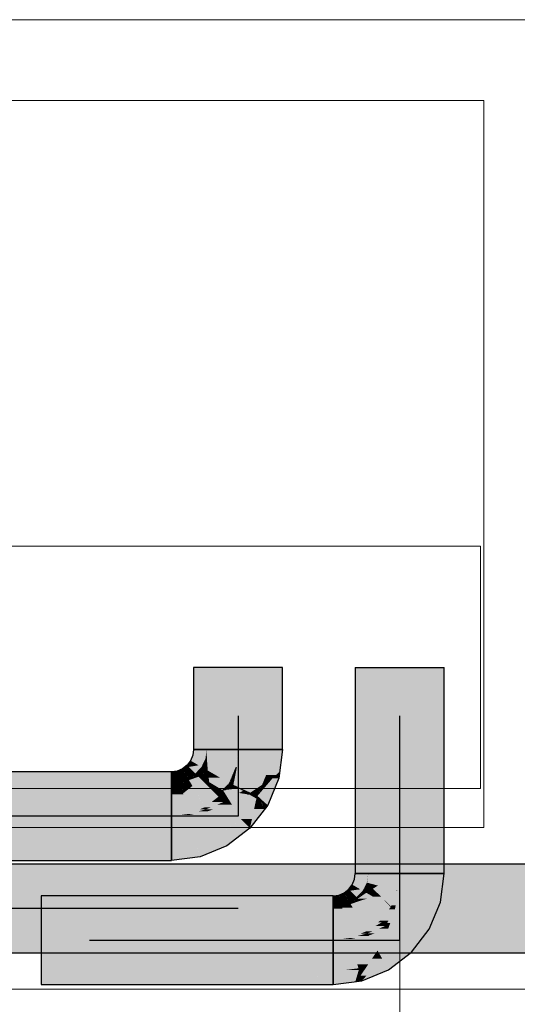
# Model space of a CAD drawing. Extents: x -132 to 668, y -61 to 533.
# Tile 68 of 111: x 332.17 to 338.33, y 180.92 to 193.11. Entities that reach past the tile are written whole.
import ezdxf

# ---------------------------------------------------------------- set-up
doc = ezdxf.new("R2010")
doc.units = 0
doc.layers.get('0').update_dxf_attribs({"lineweight": 5})
for name, color, linetype, lineweight in [('0-Shading', 7, 'Continuous', 5), ('5_EG-AUSBAU', 7, 'Continuous', 25), ('5_EG-HLSE', 7, 'Continuous', 25)]:
    doc.layers.add(name, color=color, linetype=linetype, lineweight=lineweight)
doc.layers.add('411_S_Einrichtung', color=7, linetype='Continuous', lineweight=18, true_color=0x9dff9d, plot=False)
for name, color, linetype, lineweight, true_color in [('S_Kaltwasser-EG', 7, 'Continuous', 25, 0x005e00), ('S_Warmwasser-EG', 1, 'Continuous', 30, 0xff0000), ('S_Warmwasser_Beschriftung-EG', 1, 'Continuous', 18, 0xff0000)]:
    doc.layers.add(name, color=color, linetype=linetype, lineweight=lineweight, true_color=true_color)

# ---------------------------------------------------------------- blocks, each defined once
blk = doc.blocks.new('Shading-A07AMLNO1N', base_point=(373.726, 182.66))
at = {"layer": '0-Shading', "color": 98, "true_color": 0x004000}
for points in [[(334.488, 184.602), (334.327, 184.602), (334.488, 185.094)], [(334.327, 184.602), (334.488, 185.094), (334.327, 185.094)], [(335.427, 184.602), (335.266, 184.602), (335.427, 185.094)], [(335.266, 184.602), (335.427, 185.094), (335.266, 185.094)], [(334.327, 184.441), (334.488, 184.602), (334.327, 184.602)], [(334.327, 184.441), (334.488, 184.441), (334.488, 184.602)], [(335.427, 184.441), (335.427, 184.602), (335.266, 184.602)], [(335.266, 184.441), (335.427, 184.441), (335.266, 184.602)], [(334.327, 184.077), (334.488, 184.077), (334.327, 184.441)], [(334.488, 184.077), (334.327, 184.441), (334.488, 184.441)], [(335.266, 184.077), (335.427, 184.077), (335.266, 184.441)], [(335.427, 184.077), (335.266, 184.441), (335.427, 184.441)], [(334.478, 184.006), (334.317, 184.006), (334.488, 184.077)], [(334.317, 184.006), (334.488, 184.077), (334.327, 184.077)], [(335.391, 183.802), (335.229, 183.802), (335.427, 184.077)], [(335.229, 183.802), (335.427, 184.077), (335.266, 184.077)], [(334.389, 183.882), (334.246, 183.882), (334.29, 183.939)], [(334.461, 183.939), (334.29, 183.939), (334.473, 183.964)], [(334.29, 183.939), (334.473, 183.964), (334.3, 183.964)], [(334.424, 183.862), (334.461, 183.939), (334.29, 183.939)], [(334.473, 183.964), (334.3, 183.964), (334.317, 184.006)], [(334.473, 183.964), (334.478, 184.006), (334.317, 184.006)], [(334.431, 183.862), (334.424, 183.862), (334.473, 183.964)], [(334.125, 183.802), (334.052, 183.802), (334.123, 183.811)], [(334.205, 183.811), (334.123, 183.811), (334.189, 183.839)], [(334.145, 183.727), (334.205, 183.811), (334.123, 183.811)], [(334.254, 183.727), (334.145, 183.727), (334.205, 183.811)], [(334.29, 183.839), (334.189, 183.839), (334.246, 183.882)], [(334.223, 183.781), (334.29, 183.839), (334.189, 183.839)], [(334.348, 183.781), (334.223, 183.781), (334.29, 183.839)], [(334.267, 183.862), (334.389, 183.882), (334.246, 183.882)], [(334.424, 183.862), (334.267, 183.862), (334.389, 183.882)], [(334.348, 183.781), (334.424, 183.862), (334.267, 183.862)], [(334.363, 183.781), (334.348, 183.781), (334.429, 183.859)], [(334.348, 183.781), (334.429, 183.859), (334.421, 183.859)], [(334.363, 183.773), (334.356, 183.773), (334.429, 183.859)], [(334.429, 183.859), (334.421, 183.859), (334.424, 183.862)], [(334.429, 183.859), (334.431, 183.862), (334.424, 183.862)], [(331.659, 183.641), (334.052, 183.641), (330.721, 183.802)], [(334.052, 183.641), (330.721, 183.802), (334.052, 183.802)], [(334.151, 183.707), (334.052, 183.707), (334.125, 183.802)], [(334.052, 183.707), (334.125, 183.802), (334.052, 183.802)], [(334.152, 183.703), (334.151, 183.707), (334.052, 183.707)], [(334.152, 183.703), (334.052, 183.703), (334.052, 183.707)], [(334.165, 183.656), (334.052, 183.656), (334.152, 183.703)], [(334.052, 183.656), (334.152, 183.703), (334.052, 183.703)], [(334.152, 183.703), (334.254, 183.727), (334.145, 183.727)], [(334.219, 183.703), (334.152, 183.703), (334.261, 183.714)], [(334.152, 183.703), (334.261, 183.714), (334.199, 183.714)], [(334.156, 183.687), (334.219, 183.703), (334.152, 183.703)], [(334.24, 183.687), (334.156, 183.687), (334.27, 183.699)], [(334.156, 183.687), (334.27, 183.699), (334.204, 183.699)], [(334.165, 183.656), (334.24, 183.687), (334.156, 183.687)], [(334.261, 183.714), (334.199, 183.714), (334.254, 183.727)], [(334.27, 183.699), (334.204, 183.699), (334.261, 183.714)], [(334.254, 183.727), (334.348, 183.781), (334.223, 183.781)], [(334.282, 183.727), (334.254, 183.727), (334.356, 183.773)], [(334.254, 183.727), (334.356, 183.773), (334.334, 183.773)], [(334.261, 183.714), (334.282, 183.727), (334.254, 183.727)], [(334.281, 183.714), (334.261, 183.714), (334.36, 183.769)], [(334.261, 183.714), (334.36, 183.769), (334.349, 183.769)], [(334.267, 183.704), (334.281, 183.714), (334.261, 183.714)], [(334.277, 183.704), (334.267, 183.704), (334.36, 183.769)], [(334.27, 183.699), (334.277, 183.704), (334.267, 183.704)], [(334.356, 183.773), (334.334, 183.773), (334.348, 183.781)], [(334.356, 183.773), (334.363, 183.781), (334.348, 183.781)], [(334.36, 183.769), (334.349, 183.769), (334.356, 183.773)], [(334.36, 183.769), (334.363, 183.773), (334.356, 183.773)], [(335.289, 183.503), (335.117, 183.503), (335.38, 183.721)], [(335.117, 183.503), (335.38, 183.721), (335.304, 183.721)], [(335.235, 183.641), (335.174, 183.641), (335.318, 183.738)], [(335.174, 183.641), (335.318, 183.738), (335.214, 183.738)], [(335.318, 183.738), (335.214, 183.738), (335.224, 183.763)], [(335.346, 183.763), (335.224, 183.763), (335.391, 183.802)], [(335.224, 183.763), (335.391, 183.802), (335.229, 183.802)], [(335.318, 183.738), (335.346, 183.763), (335.224, 183.763)], [(335.38, 183.721), (335.304, 183.721), (335.318, 183.738)], [(335.382, 183.738), (335.318, 183.738), (335.391, 183.802)], [(335.38, 183.721), (335.382, 183.738), (335.318, 183.738)], [(334.052, 183.641), (334.165, 183.656), (334.052, 183.656)], [(335.117, 183.503), (335.235, 183.641), (335.174, 183.641)], [(335.049, 183.219), (334.91, 183.219), (335.103, 183.47)], [(335.159, 183.437), (335.096, 183.437), (335.103, 183.47)], [(335.138, 183.47), (335.103, 183.47), (335.117, 183.503)], [(335.159, 183.437), (335.138, 183.47), (335.103, 183.47)], [(335.243, 183.389), (335.289, 183.503), (335.117, 183.503)], [(335.189, 183.437), (335.159, 183.437), (335.117, 183.503)], [(335.024, 183.105), (335.206, 183.341), (335.075, 183.341)], [(335.206, 183.341), (335.075, 183.341), (335.159, 183.437)], [(335.075, 183.341), (335.159, 183.437), (335.096, 183.437)], [(335.243, 183.389), (335.183, 183.389), (335.159, 183.437)], [(335.243, 183.389), (335.189, 183.437), (335.159, 183.437)], [(335.206, 183.341), (335.243, 183.389), (335.183, 183.389)], [(335.024, 183.105), (334.762, 183.105), (334.91, 183.219)], [(335.024, 183.105), (335.049, 183.219), (334.91, 183.219)], [(334.921, 183.026), (334.659, 183.026), (335.024, 183.105)], [(334.659, 183.026), (335.024, 183.105), (334.762, 183.105)], [(334.729, 182.904), (334.366, 182.904), (334.659, 183.026)], [(334.739, 182.886), (334.921, 183.026), (334.659, 183.026)], [(330.721, 182.702), (334.052, 182.702), (331.659, 182.863)], [(334.052, 182.702), (331.659, 182.863), (334.052, 182.863)], [(334.377, 182.863), (334.052, 182.863), (334.366, 182.904)], [(334.408, 182.749), (334.052, 182.749), (334.377, 182.863)], [(334.052, 182.749), (334.377, 182.863), (334.052, 182.863)], [(334.371, 182.886), (334.729, 182.904), (334.366, 182.904)], [(334.739, 182.886), (334.371, 182.886), (334.729, 182.904)], [(334.408, 182.749), (334.739, 182.886), (334.371, 182.886)], [(334.052, 182.702), (334.408, 182.749), (334.052, 182.749)], [(330.204, 182.499), (339.875, 182.499), (330.204, 182.66)], [(339.875, 182.499), (330.204, 182.66), (340.036, 182.66)], [(330.204, 181.56), (373.415, 181.56), (330.204, 181.721)], [(373.415, 181.56), (330.204, 181.721), (373.415, 181.721)]]:
    blk.add_solid(points, dxfattribs=at)
at = {"layer": '0-Shading', "color": 98, "true_color": 0x005a00}
for points in [[(334.877, 184.669), (334.488, 184.669), (334.877, 185.094)], [(334.488, 184.669), (334.877, 185.094), (334.488, 185.094)], [(335.266, 184.669), (334.877, 184.669), (335.266, 185.094)], [(334.877, 184.669), (335.266, 185.094), (334.877, 185.094)], [(334.488, 184.602), (334.877, 184.669), (334.488, 184.669)], [(334.488, 184.602), (334.877, 184.602), (334.877, 184.669)], [(335.266, 184.602), (335.266, 184.669), (334.877, 184.669)], [(334.877, 184.602), (335.266, 184.602), (334.877, 184.669)], [(334.488, 184.077), (334.877, 184.077), (334.488, 184.602)], [(334.877, 184.077), (334.488, 184.602), (334.877, 184.602)], [(334.877, 184.077), (335.266, 184.077), (334.877, 184.602)], [(335.266, 184.077), (334.877, 184.602), (335.266, 184.602)], [(334.491, 183.964), (334.473, 183.964), (334.488, 184.077)], [(334.491, 183.959), (334.877, 184.077), (334.488, 184.077)], [(334.861, 183.959), (334.491, 183.959), (334.877, 184.077)], [(334.863, 183.863), (334.849, 183.863), (334.877, 184.077)], [(335.237, 183.86), (334.862, 183.86), (335.266, 184.077)], [(334.862, 183.86), (335.266, 184.077), (334.877, 184.077)], [(334.499, 183.859), (334.429, 183.859), (334.491, 183.959)], [(334.429, 183.859), (334.491, 183.959), (334.471, 183.959)], [(334.491, 183.959), (334.471, 183.959), (334.473, 183.964)], [(334.491, 183.959), (334.491, 183.964), (334.473, 183.964)], [(334.849, 183.863), (334.499, 183.863), (334.491, 183.959)], [(334.849, 183.863), (334.861, 183.959), (334.491, 183.959)], [(334.444, 183.769), (334.36, 183.769), (334.502, 183.817)], [(334.36, 183.769), (334.502, 183.817), (334.397, 183.817)], [(334.502, 183.817), (334.397, 183.817), (334.429, 183.859)], [(334.502, 183.817), (334.499, 183.859), (334.429, 183.859)], [(334.507, 183.777), (334.454, 183.777), (334.502, 183.817)], [(334.502, 183.817), (334.849, 183.863), (334.499, 183.863)], [(334.829, 183.817), (334.502, 183.817), (334.849, 183.863)], [(334.654, 183.729), (334.513, 183.729), (334.502, 183.817)], [(334.766, 183.664), (334.829, 183.817), (334.502, 183.817)], [(334.766, 183.664), (334.854, 183.816), (334.829, 183.816)], [(334.826, 183.677), (334.774, 183.677), (334.854, 183.816)], [(334.854, 183.816), (334.829, 183.816), (334.862, 183.86)], [(334.829, 183.816), (334.862, 183.86), (334.847, 183.86)], [(335.224, 183.763), (334.843, 183.763), (334.862, 183.86)], [(334.862, 183.86), (334.847, 183.86), (334.849, 183.863)], [(334.862, 183.86), (334.863, 183.863), (334.849, 183.863)], [(335.224, 183.763), (335.237, 183.86), (334.862, 183.86)], [(334.289, 183.665), (334.188, 183.665), (334.27, 183.699)], [(334.429, 183.699), (334.27, 183.699), (334.388, 183.741)], [(334.27, 183.699), (334.388, 183.741), (334.324, 183.741)], [(334.286, 183.671), (334.429, 183.699), (334.27, 183.699)], [(334.458, 183.671), (334.286, 183.671), (334.429, 183.699)], [(334.388, 183.741), (334.324, 183.741), (334.36, 183.769)], [(334.425, 183.752), (334.444, 183.769), (334.36, 183.769)], [(334.425, 183.752), (334.388, 183.752), (334.36, 183.769)], [(334.4, 183.745), (334.384, 183.745), (334.36, 183.769)], [(334.388, 183.741), (334.4, 183.745), (334.384, 183.745)], [(334.4, 183.745), (334.425, 183.752), (334.388, 183.752)], [(334.406, 183.741), (334.388, 183.741), (334.4, 183.745)], [(334.456, 183.673), (334.406, 183.741), (334.388, 183.741)], [(334.453, 183.745), (334.4, 183.745), (334.425, 183.752)], [(334.426, 183.729), (334.453, 183.745), (334.4, 183.745)], [(334.52, 183.673), (334.456, 183.673), (334.406, 183.741)], [(334.51, 183.752), (334.425, 183.752), (334.507, 183.777)], [(334.425, 183.752), (334.507, 183.777), (334.454, 183.777)], [(334.513, 183.729), (334.51, 183.752), (334.425, 183.752)], [(334.513, 183.729), (334.426, 183.729), (334.453, 183.745)], [(334.52, 183.673), (334.513, 183.729), (334.426, 183.729)], [(334.733, 183.673), (334.52, 183.673), (334.513, 183.729)], [(334.766, 183.664), (334.654, 183.729), (334.513, 183.729)], [(334.826, 183.677), (335.224, 183.763), (334.843, 183.763)], [(335.056, 183.677), (334.826, 183.677), (335.224, 183.763)], [(335.174, 183.641), (334.984, 183.641), (335.224, 183.763)], [(331.777, 183.523), (334.052, 183.523), (331.659, 183.641)], [(334.052, 183.523), (331.659, 183.641), (334.052, 183.641)], [(334.169, 183.641), (334.052, 183.641), (334.165, 183.656)], [(334.169, 183.638), (334.052, 183.638), (334.052, 183.641)], [(334.169, 183.638), (334.169, 183.641), (334.052, 183.641)], [(334.199, 183.526), (334.052, 183.526), (334.169, 183.638)], [(334.052, 183.526), (334.169, 183.638), (334.052, 183.638)], [(334.295, 183.656), (334.165, 183.656), (334.289, 183.665)], [(334.165, 183.656), (334.289, 183.665), (334.188, 183.665)], [(334.169, 183.638), (334.295, 183.656), (334.165, 183.656)], [(334.305, 183.638), (334.169, 183.638), (334.295, 183.656)], [(334.312, 183.626), (334.172, 183.626), (334.169, 183.638)], [(334.312, 183.626), (334.305, 183.638), (334.169, 183.638)], [(334.197, 183.535), (334.312, 183.626), (334.172, 183.626)], [(334.365, 183.535), (334.197, 183.535), (334.312, 183.626)], [(334.289, 183.665), (334.458, 183.671), (334.286, 183.671)], [(334.463, 183.665), (334.289, 183.665), (334.458, 183.671)], [(334.312, 183.626), (334.463, 183.665), (334.289, 183.665)], [(334.502, 183.626), (334.312, 183.626), (334.463, 183.665)], [(334.529, 183.6), (334.327, 183.6), (334.312, 183.626)], [(334.529, 183.6), (334.502, 183.626), (334.312, 183.626)], [(334.353, 183.554), (334.529, 183.6), (334.327, 183.6)], [(334.574, 183.554), (334.353, 183.554), (334.529, 183.6)], [(334.458, 183.671), (334.52, 183.673), (334.456, 183.673)], [(334.52, 183.671), (334.458, 183.671), (334.52, 183.673)], [(334.52, 183.67), (334.459, 183.67), (334.458, 183.671)], [(334.52, 183.67), (334.52, 183.671), (334.458, 183.671)], [(334.529, 183.6), (334.52, 183.67), (334.459, 183.67)], [(334.642, 183.6), (334.529, 183.6), (334.52, 183.673)], [(334.534, 183.664), (334.733, 183.673), (334.52, 183.673)], [(334.681, 183.577), (334.552, 183.577), (334.529, 183.6)], [(334.681, 183.577), (334.642, 183.6), (334.529, 183.6)], [(334.766, 183.664), (334.534, 183.664), (334.733, 183.673)], [(334.681, 183.577), (334.766, 183.664), (334.534, 183.664)], [(334.559, 183.569), (334.681, 183.577), (334.552, 183.577)], [(334.693, 183.569), (334.559, 183.569), (334.681, 183.577)], [(334.574, 183.554), (334.693, 183.569), (334.559, 183.569)], [(334.682, 183.554), (334.574, 183.554), (334.693, 183.569)], [(334.74, 183.494), (334.635, 183.494), (334.693, 183.569)], [(334.699, 183.577), (334.681, 183.577), (334.766, 183.664)], [(334.697, 183.574), (334.685, 183.574), (334.681, 183.577)], [(334.697, 183.574), (334.699, 183.577), (334.681, 183.577)], [(334.693, 183.569), (334.697, 183.574), (334.685, 183.574)], [(334.729, 183.569), (334.693, 183.569), (334.697, 183.574)], [(334.863, 183.543), (334.729, 183.569), (334.693, 183.569)], [(334.996, 183.523), (334.722, 183.523), (334.693, 183.569)], [(334.923, 183.574), (334.697, 183.574), (334.883, 183.597)], [(334.697, 183.574), (334.801, 183.587), (334.707, 183.587)], [(334.751, 183.566), (334.923, 183.574), (334.697, 183.574)], [(334.801, 183.587), (334.707, 183.587), (334.818, 183.635)], [(334.707, 183.587), (334.818, 183.635), (334.744, 183.635)], [(334.898, 183.543), (334.863, 183.543), (334.729, 183.569)], [(334.818, 183.635), (334.744, 183.635), (334.766, 183.664)], [(334.937, 183.566), (334.751, 183.566), (334.923, 183.574)], [(334.898, 183.543), (334.937, 183.566), (334.751, 183.566)], [(334.766, 183.664), (334.826, 183.677), (334.774, 183.677)], [(334.823, 183.664), (334.766, 183.664), (334.826, 183.677)], [(334.819, 183.64), (334.823, 183.664), (334.766, 183.664)], [(334.819, 183.64), (334.808, 183.64), (334.766, 183.664)], [(334.801, 183.587), (334.883, 183.597), (334.805, 183.597)], [(334.883, 183.597), (334.805, 183.597), (334.818, 183.635)], [(334.818, 183.635), (334.819, 183.64), (334.808, 183.64)], [(334.83, 183.635), (334.818, 183.635), (334.819, 183.64)], [(334.877, 183.6), (334.83, 183.635), (334.818, 183.635)], [(334.983, 183.64), (334.819, 183.64), (335.056, 183.677)], [(334.819, 183.64), (335.056, 183.677), (334.826, 183.677)], [(334.905, 183.6), (334.983, 183.64), (334.819, 183.64)], [(334.905, 183.6), (334.877, 183.6), (334.83, 183.635)], [(334.883, 183.597), (334.905, 183.6), (334.877, 183.6)], [(334.912, 183.597), (334.883, 183.597), (334.905, 183.6)], [(334.976, 183.543), (334.912, 183.597), (334.883, 183.597)], [(334.976, 183.543), (334.898, 183.543), (334.937, 183.566)], [(335.114, 183.6), (334.905, 183.6), (335.174, 183.641)], [(334.905, 183.6), (335.174, 183.641), (334.984, 183.641)], [(335.029, 183.543), (335.114, 183.6), (334.905, 183.6)], [(335.029, 183.543), (334.976, 183.543), (334.912, 183.597)], [(335.133, 183.543), (335.029, 183.543), (335.174, 183.641)], [(331.837, 183.464), (334.052, 183.523), (331.777, 183.523)], [(334.052, 183.464), (331.837, 183.464), (334.052, 183.523)], [(332.044, 183.256), (334.052, 183.464), (331.837, 183.464)], [(334.052, 183.256), (332.044, 183.256), (334.052, 183.464)], [(334.052, 183.523), (334.199, 183.526), (334.052, 183.526)], [(334.2, 183.523), (334.052, 183.523), (334.199, 183.526)], [(334.265, 183.28), (334.052, 183.28), (334.2, 183.523)], [(334.052, 183.28), (334.2, 183.523), (334.052, 183.523)], [(334.199, 183.526), (334.365, 183.535), (334.197, 183.535)], [(334.37, 183.526), (334.199, 183.526), (334.365, 183.535)], [(334.243, 183.362), (334.37, 183.526), (334.199, 183.526)], [(334.464, 183.362), (334.243, 183.362), (334.37, 183.526)], [(334.365, 183.535), (334.574, 183.554), (334.353, 183.554)], [(334.594, 183.535), (334.365, 183.535), (334.574, 183.554)], [(334.389, 183.494), (334.594, 183.535), (334.365, 183.535)], [(334.635, 183.494), (334.389, 183.494), (334.594, 183.535)], [(334.464, 183.362), (334.635, 183.494), (334.389, 183.494)], [(334.7, 183.429), (334.551, 183.429), (334.635, 183.494)], [(334.635, 183.494), (334.682, 183.554), (334.574, 183.554)], [(334.71, 183.419), (334.74, 183.494), (334.635, 183.494)], [(334.786, 183.419), (334.71, 183.419), (334.74, 183.494)], [(334.786, 183.419), (334.996, 183.523), (334.722, 183.523)], [(334.786, 183.419), (335.017, 183.52), (334.989, 183.52)], [(335.064, 183.419), (334.786, 183.419), (335.103, 183.47)], [(334.786, 183.419), (335.103, 183.47), (334.904, 183.47)], [(334.891, 183.539), (334.898, 183.543), (334.863, 183.543)], [(334.926, 183.539), (334.891, 183.539), (334.898, 183.543)], [(334.969, 183.527), (334.926, 183.539), (334.891, 183.539)], [(335.004, 183.527), (334.976, 183.543), (334.898, 183.543)], [(335.103, 183.47), (334.904, 183.47), (335.017, 183.52)], [(335.004, 183.527), (334.969, 183.527), (334.926, 183.539)], [(334.996, 183.523), (335.004, 183.527), (334.969, 183.527)], [(335.004, 183.527), (335.029, 183.543), (334.976, 183.543)], [(335.017, 183.52), (334.989, 183.52), (334.996, 183.523)], [(335.012, 183.523), (334.996, 183.523), (335.004, 183.527)], [(335.017, 183.52), (335.012, 183.523), (334.996, 183.523)], [(335.064, 183.527), (335.004, 183.527), (335.029, 183.543)], [(335.017, 183.52), (335.064, 183.527), (335.004, 183.527)], [(335.08, 183.52), (335.017, 183.52), (335.064, 183.527)], [(335.117, 183.503), (335.08, 183.52), (335.017, 183.52)], [(335.117, 183.503), (335.047, 183.503), (335.017, 183.52)], [(335.117, 183.503), (335.133, 183.543), (335.029, 183.543)], [(335.103, 183.47), (335.117, 183.503), (335.047, 183.503)], [(334.265, 183.28), (334.464, 183.362), (334.243, 183.362)], [(334.265, 183.28), (334.479, 183.337), (334.403, 183.337)], [(334.494, 183.311), (334.381, 183.311), (334.479, 183.337)], [(334.479, 183.337), (334.403, 183.337), (334.464, 183.362)], [(334.54, 183.362), (334.464, 183.362), (334.7, 183.429)], [(334.464, 183.362), (334.7, 183.429), (334.551, 183.429)], [(334.479, 183.337), (334.54, 183.362), (334.464, 183.362)], [(334.57, 183.337), (334.479, 183.337), (334.735, 183.393)], [(334.479, 183.337), (334.735, 183.393), (334.615, 183.393)], [(334.494, 183.311), (334.57, 183.337), (334.479, 183.337)], [(334.818, 183.311), (334.494, 183.311), (334.735, 183.393)], [(334.735, 183.393), (334.615, 183.393), (334.7, 183.429)], [(334.735, 183.393), (334.786, 183.419), (334.71, 183.419)], [(334.802, 183.393), (334.735, 183.393), (334.786, 183.419)], [(334.91, 183.219), (334.802, 183.393), (334.735, 183.393)], [(334.91, 183.219), (335.064, 183.419), (334.786, 183.419)], [(331.659, 182.863), (334.052, 182.863), (332.043, 183.247)], [(332.043, 183.247), (334.052, 183.252), (332.048, 183.252)], [(332.043, 183.247), (334.052, 183.247), (334.052, 183.252)], [(334.052, 182.863), (332.043, 183.247), (334.052, 183.247)], [(332.048, 183.252), (334.052, 183.252), (332.044, 183.256)], [(334.052, 183.252), (334.052, 183.256), (332.044, 183.256)], [(334.052, 183.252), (334.265, 183.28), (334.052, 183.28)], [(334.273, 183.252), (334.052, 183.252), (334.269, 183.266)], [(334.052, 183.252), (334.269, 183.266), (334.16, 183.266)], [(334.366, 182.904), (334.052, 182.904), (334.273, 183.252)], [(334.052, 182.904), (334.273, 183.252), (334.052, 183.252)], [(334.269, 183.266), (334.16, 183.266), (334.265, 183.28)], [(334.338, 183.28), (334.265, 183.28), (334.494, 183.311)], [(334.265, 183.28), (334.494, 183.311), (334.381, 183.311)], [(334.269, 183.266), (334.338, 183.28), (334.265, 183.28)], [(334.52, 183.266), (334.269, 183.266), (334.494, 183.311)], [(334.333, 183.026), (334.52, 183.266), (334.269, 183.266)], [(334.659, 183.026), (334.333, 183.026), (334.52, 183.266)], [(334.547, 183.219), (334.818, 183.311), (334.494, 183.311)], [(334.91, 183.219), (334.547, 183.219), (334.818, 183.311)], [(334.659, 183.026), (334.91, 183.219), (334.547, 183.219)], [(334.366, 182.904), (334.659, 183.026), (334.333, 183.026)], [(334.052, 182.863), (334.366, 182.904), (334.052, 182.904)], [(330.204, 182.11), (339.809, 182.11), (330.204, 182.499)], [(339.809, 182.11), (330.204, 182.499), (339.875, 182.499)], [(330.204, 181.721), (339.875, 181.721), (330.204, 182.11)], [(339.875, 181.721), (330.204, 182.11), (339.809, 182.11)]]:
    blk.add_solid(points, dxfattribs=at)
at = {"layer": '0-Shading', "color": 14, "true_color": 0xb00000}
for points in [[(336.488, 184.331), (336.327, 184.331), (336.488, 185.094)], [(336.327, 184.331), (336.488, 185.094), (336.327, 185.094)], [(337.427, 184.331), (337.266, 184.331), (337.427, 185.094)], [(337.266, 184.331), (337.427, 185.094), (337.266, 185.094)], [(336.327, 184.17), (336.488, 184.331), (336.327, 184.331)], [(336.327, 184.17), (336.488, 184.17), (336.488, 184.331)], [(337.427, 184.17), (337.427, 184.331), (337.266, 184.331)], [(337.266, 184.17), (337.427, 184.17), (337.266, 184.331)], [(336.327, 182.542), (336.488, 182.542), (336.327, 184.17)], [(336.488, 182.542), (336.327, 184.17), (336.488, 184.17)], [(337.266, 182.542), (337.427, 182.542), (337.266, 184.17)], [(337.427, 182.542), (337.266, 184.17), (337.427, 184.17)], [(332.439, 182.106), (336.052, 182.106), (332.439, 182.267)], [(336.052, 182.106), (332.439, 182.267), (335.549, 182.267)], [(336.052, 182.18), (336.052, 182.267), (335.549, 182.267)], [(336.052, 182.18), (335.818, 182.18), (335.549, 182.267)], [(336.052, 182.106), (336.052, 182.18), (335.818, 182.18)], [(332.439, 181.167), (335.549, 181.167), (332.439, 181.328)], [(335.549, 181.167), (332.439, 181.328), (336.052, 181.328)], [(335.549, 181.167), (336.052, 181.167), (336.052, 181.253)], [(335.549, 181.167), (336.052, 181.253), (335.818, 181.253)], [(336.052, 181.253), (335.818, 181.253), (336.052, 181.328)]]:
    blk.add_solid(points, dxfattribs=at)
at = {"layer": '0-Shading', "color": 1, "true_color": 0xf50000}
for points in [[(336.877, 184.398), (336.488, 184.398), (336.877, 185.094)], [(336.488, 184.398), (336.877, 185.094), (336.488, 185.094)], [(337.266, 184.398), (336.877, 184.398), (337.266, 185.094)], [(336.877, 184.398), (337.266, 185.094), (336.877, 185.094)], [(336.488, 184.331), (336.877, 184.398), (336.488, 184.398)], [(336.488, 184.331), (336.877, 184.331), (336.877, 184.398)], [(336.488, 182.542), (336.877, 182.542), (336.488, 184.331)], [(336.877, 182.542), (336.488, 184.331), (336.877, 184.331)], [(337.266, 184.331), (337.266, 184.398), (336.877, 184.398)], [(336.877, 184.331), (337.266, 184.331), (336.877, 184.398)], [(336.877, 182.542), (337.266, 182.542), (336.877, 184.331)], [(337.266, 182.542), (336.877, 184.331), (337.266, 184.331)], [(336.683, 182.429), (336.473, 182.429), (336.488, 182.542)], [(336.849, 182.332), (336.877, 182.542), (336.488, 182.542)], [(336.863, 182.328), (336.849, 182.328), (336.877, 182.542)], [(337.237, 182.325), (336.862, 182.325), (337.266, 182.542)], [(336.862, 182.325), (337.266, 182.542), (336.877, 182.542)], [(336.495, 182.324), (336.429, 182.324), (336.546, 182.355)], [(336.429, 182.324), (336.546, 182.355), (336.443, 182.355)], [(336.546, 182.355), (336.443, 182.355), (336.473, 182.429)], [(336.597, 182.304), (336.463, 182.304), (336.546, 182.355)], [(336.833, 182.332), (336.683, 182.429), (336.473, 182.429)], [(336.607, 182.393), (336.509, 182.393), (336.473, 182.429)], [(336.546, 182.355), (336.607, 182.393), (336.509, 182.393)], [(336.747, 182.355), (336.546, 182.355), (336.607, 182.393)], [(336.571, 182.33), (336.747, 182.355), (336.546, 182.355)], [(336.84, 182.33), (336.571, 182.33), (336.747, 182.355)], [(336.849, 182.332), (336.833, 182.332), (336.683, 182.429)], [(336.388, 182.206), (336.324, 182.206), (336.36, 182.233)], [(336.36, 182.233), (336.463, 182.304), (336.414, 182.304)], [(336.48, 182.233), (336.36, 182.233), (336.549, 182.254)], [(336.36, 182.233), (336.549, 182.254), (336.391, 182.254)], [(336.388, 182.206), (336.48, 182.233), (336.36, 182.233)], [(336.634, 182.206), (336.388, 182.206), (336.549, 182.254)], [(336.549, 182.254), (336.391, 182.254), (336.463, 182.304)], [(336.463, 182.304), (336.414, 182.304), (336.429, 182.324)], [(336.463, 182.304), (336.495, 182.324), (336.429, 182.324)], [(336.514, 182.275), (336.597, 182.304), (336.463, 182.304)], [(336.627, 182.275), (336.514, 182.275), (336.597, 182.304)], [(336.549, 182.254), (336.627, 182.275), (336.514, 182.275)], [(336.647, 182.254), (336.549, 182.254), (336.627, 182.275)], [(336.759, 182.133), (336.647, 182.254), (336.549, 182.254)], [(336.627, 182.275), (336.84, 182.33), (336.571, 182.33)], [(336.826, 182.275), (336.627, 182.275), (336.849, 182.328)], [(336.627, 182.275), (336.849, 182.328), (336.832, 182.328)], [(336.768, 182.133), (336.826, 182.275), (336.627, 182.275)], [(336.768, 182.133), (336.759, 182.133), (336.647, 182.254)], [(336.827, 182.15), (336.775, 182.15), (336.862, 182.325)], [(336.775, 182.15), (336.862, 182.325), (336.847, 182.325)], [(337.171, 182.1), (336.818, 182.1), (337.224, 182.228)], [(336.818, 182.1), (337.224, 182.228), (336.843, 182.228)], [(336.849, 182.328), (336.832, 182.328), (336.84, 182.33)], [(336.84, 182.33), (336.849, 182.332), (336.833, 182.332)], [(336.849, 182.33), (336.84, 182.33), (336.849, 182.332)], [(336.849, 182.328), (336.849, 182.33), (336.84, 182.33)], [(337.224, 182.228), (336.843, 182.228), (336.862, 182.325)], [(336.862, 182.325), (336.847, 182.325), (336.849, 182.328)], [(336.862, 182.325), (336.863, 182.328), (336.849, 182.328)], [(337.224, 182.228), (337.237, 182.325), (336.862, 182.325)], [(332.439, 181.717), (336.052, 181.717), (332.439, 182.106)], [(336.052, 181.717), (332.439, 182.106), (336.052, 182.106)], [(336.169, 182.106), (336.052, 182.106), (336.165, 182.121)], [(336.265, 181.745), (336.052, 181.745), (336.169, 182.106)], [(336.052, 181.745), (336.169, 182.106), (336.052, 182.106)], [(336.295, 182.121), (336.165, 182.121), (336.289, 182.13)], [(336.165, 182.121), (336.289, 182.13), (336.188, 182.13)], [(336.243, 181.827), (336.295, 182.121), (336.165, 182.121)], [(336.289, 182.13), (336.188, 182.13), (336.27, 182.164)], [(336.464, 181.827), (336.243, 181.827), (336.295, 182.121)], [(336.429, 182.164), (336.27, 182.164), (336.388, 182.206)], [(336.27, 182.164), (336.388, 182.206), (336.324, 182.206)], [(336.286, 182.135), (336.429, 182.164), (336.27, 182.164)], [(336.458, 182.135), (336.286, 182.135), (336.429, 182.164)], [(336.289, 182.13), (336.458, 182.135), (336.286, 182.135)], [(336.463, 182.13), (336.289, 182.13), (336.458, 182.135)], [(336.389, 181.958), (336.463, 182.13), (336.289, 182.13)], [(336.458, 182.135), (336.634, 182.206), (336.388, 182.206)], [(336.635, 181.958), (336.389, 181.958), (336.463, 182.13)], [(336.756, 182.135), (336.458, 182.135), (336.634, 182.206)], [(336.759, 182.133), (336.46, 182.133), (336.458, 182.135)], [(336.759, 182.133), (336.756, 182.135), (336.458, 182.135)], [(336.464, 182.129), (336.759, 182.133), (336.46, 182.133)], [(336.766, 182.129), (336.464, 182.129), (336.759, 182.133)], [(336.635, 181.958), (336.766, 182.129), (336.464, 182.129)], [(336.818, 182.1), (336.744, 182.1), (336.766, 182.129)], [(336.766, 182.129), (336.768, 182.133), (336.759, 182.133)], [(336.768, 182.133), (336.759, 182.133), (336.759, 182.133)], [(336.768, 182.133), (336.768, 182.133), (336.759, 182.133)], [(336.823, 182.129), (336.766, 182.129), (336.824, 182.133)], [(336.766, 182.129), (336.824, 182.133), (336.768, 182.133)], [(336.818, 182.1), (336.823, 182.129), (336.766, 182.129)], [(336.824, 182.133), (336.768, 182.133), (336.827, 182.15)], [(336.768, 182.133), (336.827, 182.15), (336.775, 182.15)], [(336.737, 181.958), (336.635, 181.958), (336.818, 182.1)], [(336.635, 181.958), (336.818, 182.1), (336.744, 182.1)], [(336.759, 181.928), (336.719, 181.928), (336.818, 182.1)], [(337.103, 181.935), (336.761, 181.935), (336.818, 182.1)], [(337.103, 181.935), (337.171, 182.1), (336.818, 182.1)], [(336.464, 181.827), (336.635, 181.958), (336.389, 181.958)], [(336.464, 181.827), (336.656, 181.938), (336.608, 181.938)], [(336.54, 181.827), (336.464, 181.827), (336.7, 181.894)], [(336.464, 181.827), (336.7, 181.894), (336.579, 181.894)], [(336.57, 181.802), (336.479, 181.802), (336.735, 181.858)], [(336.479, 181.802), (336.735, 181.858), (336.615, 181.858)], [(336.694, 181.776), (336.494, 181.776), (336.735, 181.858)], [(336.7, 181.894), (336.579, 181.894), (336.656, 181.938)], [(336.656, 181.938), (336.608, 181.938), (336.635, 181.958)], [(336.735, 181.858), (336.615, 181.858), (336.7, 181.894)], [(336.7, 181.894), (336.737, 181.958), (336.635, 181.958)], [(336.91, 181.683), (336.648, 181.683), (336.735, 181.858)], [(336.747, 181.894), (336.7, 181.894), (336.759, 181.928)], [(336.7, 181.894), (336.759, 181.928), (336.719, 181.928)], [(336.735, 181.858), (336.747, 181.894), (336.7, 181.894)], [(337.044, 181.858), (336.735, 181.858), (337.103, 181.935)], [(336.735, 181.858), (337.103, 181.935), (336.761, 181.935)], [(336.91, 181.683), (337.044, 181.858), (336.735, 181.858)], [(336.052, 181.717), (336.265, 181.745), (336.052, 181.745)], [(336.269, 181.731), (336.16, 181.731), (336.265, 181.745)], [(336.265, 181.745), (336.464, 181.827), (336.243, 181.827)], [(336.265, 181.745), (336.466, 181.799), (336.395, 181.799)], [(336.338, 181.745), (336.265, 181.745), (336.468, 181.771)], [(336.265, 181.745), (336.468, 181.771), (336.362, 181.771)], [(336.269, 181.731), (336.338, 181.745), (336.265, 181.745)], [(336.47, 181.731), (336.269, 181.731), (336.468, 181.771)], [(336.468, 181.771), (336.362, 181.771), (336.466, 181.799)], [(336.466, 181.799), (336.395, 181.799), (336.464, 181.827)], [(336.479, 181.802), (336.466, 181.802), (336.464, 181.827)], [(336.479, 181.802), (336.54, 181.827), (336.464, 181.827)], [(336.481, 181.799), (336.466, 181.799), (336.479, 181.802)], [(336.466, 181.799), (336.479, 181.802), (336.466, 181.802)], [(336.467, 181.776), (336.481, 181.799), (336.466, 181.799)], [(336.494, 181.776), (336.467, 181.776), (336.481, 181.799)], [(336.468, 181.771), (336.494, 181.776), (336.467, 181.776)], [(336.497, 181.771), (336.468, 181.771), (336.494, 181.776)], [(336.478, 181.589), (336.497, 181.771), (336.468, 181.771)], [(336.602, 181.589), (336.478, 181.589), (336.497, 181.771)], [(336.494, 181.776), (336.57, 181.802), (336.479, 181.802)], [(336.602, 181.589), (336.694, 181.776), (336.494, 181.776)], [(332.439, 181.328), (336.052, 181.328), (332.439, 181.717)], [(336.052, 181.328), (332.439, 181.717), (336.052, 181.717)], [(336.273, 181.717), (336.052, 181.717), (336.269, 181.731)], [(336.052, 181.717), (336.269, 181.731), (336.16, 181.731)], [(336.366, 181.369), (336.052, 181.369), (336.273, 181.717)], [(336.052, 181.369), (336.273, 181.717), (336.052, 181.717)], [(336.352, 181.42), (336.47, 181.731), (336.269, 181.731)], [(336.488, 181.42), (336.352, 181.42), (336.47, 181.731)], [(336.787, 181.589), (336.602, 181.589), (336.91, 181.683)], [(336.602, 181.589), (336.91, 181.683), (336.648, 181.683)], [(336.488, 181.42), (336.602, 181.589), (336.478, 181.589)], [(336.488, 181.42), (336.659, 181.49), (336.535, 181.49)], [(336.659, 181.49), (336.535, 181.49), (336.602, 181.589)], [(336.659, 181.49), (336.787, 181.589), (336.602, 181.589)], [(336.052, 181.328), (336.366, 181.369), (336.052, 181.369)], [(336.366, 181.369), (336.488, 181.42), (336.352, 181.42)]]:
    blk.add_solid(points, dxfattribs=at)
at = {"layer": '0-Shading', "color": 14, "true_color": 0xaf0000}
for points in [[(336.47, 182.43), (336.3, 182.43), (336.317, 182.471)], [(336.477, 182.471), (336.317, 182.471), (336.488, 182.542)], [(336.317, 182.471), (336.488, 182.542), (336.327, 182.542)], [(336.47, 182.43), (336.477, 182.471), (336.317, 182.471)], [(336.473, 182.43), (336.47, 182.43), (336.488, 182.542)], [(337.385, 182.228), (337.224, 182.228), (337.427, 182.542)], [(337.224, 182.228), (337.427, 182.542), (337.266, 182.542)], [(336.29, 182.304), (336.189, 182.304), (336.246, 182.347)], [(336.389, 182.347), (336.246, 182.347), (336.29, 182.404)], [(336.264, 182.33), (336.389, 182.347), (336.246, 182.347)], [(336.419, 182.33), (336.264, 182.33), (336.389, 182.347)], [(336.457, 182.404), (336.29, 182.404), (336.47, 182.43)], [(336.29, 182.404), (336.47, 182.43), (336.3, 182.43)], [(336.419, 182.33), (336.457, 182.404), (336.29, 182.404)], [(336.426, 182.33), (336.419, 182.33), (336.473, 182.429)], [(336.419, 182.33), (336.473, 182.429), (336.47, 182.429)], [(336.431, 182.327), (336.424, 182.327), (336.473, 182.429)], [(336.473, 182.429), (336.473, 182.43), (336.47, 182.43)], [(336.473, 182.429), (336.47, 182.429), (336.47, 182.43)], [(336.125, 182.267), (336.052, 182.267), (336.123, 182.276)], [(336.149, 182.18), (336.052, 182.18), (336.125, 182.267)], [(336.052, 182.18), (336.125, 182.267), (336.052, 182.267)], [(336.205, 182.276), (336.123, 182.276), (336.189, 182.304)], [(336.143, 182.2), (336.205, 182.276), (336.123, 182.276)], [(336.249, 182.2), (336.143, 182.2), (336.205, 182.276)], [(336.22, 182.251), (336.29, 182.304), (336.189, 182.304)], [(336.342, 182.251), (336.22, 182.251), (336.29, 182.304)], [(336.249, 182.2), (336.342, 182.251), (336.22, 182.251)], [(336.29, 182.2), (336.249, 182.2), (336.342, 182.251)], [(336.342, 182.251), (336.419, 182.33), (336.264, 182.33)], [(336.283, 182.174), (336.264, 182.174), (336.36, 182.233)], [(336.264, 182.174), (336.356, 182.231), (336.322, 182.231)], [(336.322, 182.231), (336.348, 182.246), (336.337, 182.246)], [(336.356, 182.231), (336.322, 182.231), (336.36, 182.233)], [(336.322, 182.231), (336.36, 182.233), (336.326, 182.233)], [(336.36, 182.233), (336.326, 182.233), (336.348, 182.246)], [(336.348, 182.246), (336.337, 182.246), (336.342, 182.251)], [(336.353, 182.251), (336.342, 182.251), (336.424, 182.327)], [(336.342, 182.251), (336.424, 182.327), (336.416, 182.327)], [(336.348, 182.246), (336.353, 182.251), (336.342, 182.251)], [(336.363, 182.246), (336.348, 182.246), (336.429, 182.324)], [(336.348, 182.246), (336.429, 182.324), (336.421, 182.324)], [(336.356, 182.238), (336.363, 182.246), (336.348, 182.246)], [(336.363, 182.238), (336.356, 182.238), (336.429, 182.324)], [(336.36, 182.233), (336.363, 182.238), (336.356, 182.238)], [(336.424, 182.327), (336.416, 182.327), (336.419, 182.33)], [(336.424, 182.327), (336.426, 182.33), (336.419, 182.33)], [(336.429, 182.324), (336.421, 182.324), (336.424, 182.327)], [(336.429, 182.324), (336.431, 182.327), (336.424, 182.327)], [(337.38, 182.186), (337.207, 182.186), (337.224, 182.228)], [(337.38, 182.186), (337.385, 182.228), (337.224, 182.228)], [(336.15, 182.177), (336.149, 182.18), (336.052, 182.18)], [(336.15, 182.177), (336.052, 182.177), (336.052, 182.18)], [(336.164, 182.123), (336.052, 182.123), (336.15, 182.177)], [(336.052, 182.123), (336.15, 182.177), (336.052, 182.177)], [(336.052, 182.106), (336.164, 182.123), (336.052, 182.123)], [(336.052, 182.106), (336.165, 182.121), (336.145, 182.121)], [(336.15, 182.177), (336.249, 182.2), (336.143, 182.2)], [(336.165, 182.121), (336.145, 182.121), (336.164, 182.123)], [(336.263, 182.177), (336.15, 182.177), (336.249, 182.2)], [(336.264, 182.174), (336.15, 182.174), (336.263, 182.177)], [(336.15, 182.174), (336.263, 182.177), (336.15, 182.177)], [(336.164, 182.123), (336.264, 182.174), (336.15, 182.174)], [(336.172, 182.123), (336.164, 182.123), (336.27, 182.164)], [(336.164, 182.123), (336.27, 182.164), (336.244, 182.164)], [(336.165, 182.121), (336.172, 182.123), (336.164, 182.123)], [(336.27, 182.164), (336.244, 182.164), (336.264, 182.174)], [(336.264, 182.174), (336.29, 182.2), (336.249, 182.2)], [(336.27, 182.164), (336.283, 182.174), (336.264, 182.174)], [(337.276, 181.935), (337.103, 181.935), (337.38, 182.186)], [(337.103, 181.935), (337.38, 182.186), (337.207, 182.186)], [(337.243, 181.854), (337.041, 181.854), (337.103, 181.935)], [(337.243, 181.854), (337.276, 181.935), (337.103, 181.935)], [(337.111, 181.683), (336.91, 181.683), (337.243, 181.854)], [(336.91, 181.683), (337.243, 181.854), (337.041, 181.854)], [(337.024, 181.569), (336.762, 181.569), (336.91, 181.683)], [(337.024, 181.569), (337.111, 181.683), (336.91, 181.683)], [(336.595, 181.42), (336.488, 181.42), (336.659, 181.49)], [(336.739, 181.351), (336.532, 181.351), (336.659, 181.49)], [(336.921, 181.49), (336.659, 181.49), (337.024, 181.569)], [(336.659, 181.49), (337.024, 181.569), (336.762, 181.569)], [(336.739, 181.351), (336.921, 181.49), (336.659, 181.49)], [(336.371, 181.35), (336.219, 181.35), (336.366, 181.369)], [(336.403, 181.369), (336.366, 181.369), (336.488, 181.42)], [(336.371, 181.35), (336.403, 181.369), (336.366, 181.369)], [(336.441, 181.35), (336.371, 181.35), (336.488, 181.42)], [(336.464, 181.276), (336.391, 181.276), (336.595, 181.42)], [(336.391, 181.276), (336.595, 181.42), (336.488, 181.42)], [(336.342, 181.253), (336.052, 181.253), (336.371, 181.35)], [(336.299, 181.328), (336.052, 181.328), (336.371, 181.35)], [(336.052, 181.328), (336.371, 181.35), (336.219, 181.35)], [(336.052, 181.253), (336.299, 181.328), (336.052, 181.328)], [(336.327, 181.203), (336.052, 181.203), (336.342, 181.253)], [(336.052, 181.203), (336.342, 181.253), (336.052, 181.253)], [(336.327, 181.203), (336.391, 181.276), (336.349, 181.276)], [(336.408, 181.214), (336.336, 181.214), (336.391, 181.276)], [(336.391, 181.276), (336.349, 181.276), (336.371, 181.35)], [(336.391, 181.276), (336.441, 181.35), (336.371, 181.35)], [(336.408, 181.214), (336.464, 181.276), (336.391, 181.276)], [(336.408, 181.214), (336.739, 181.351), (336.532, 181.351)], [(336.052, 181.167), (336.327, 181.203), (336.052, 181.203)], [(336.327, 181.203), (336.408, 181.214), (336.336, 181.214)]]:
    blk.add_solid(points, dxfattribs=at)
blk = doc.blocks.new('Referenz-A07AMLO71N', base_point=(-89.161, -60.051))
at = {"layer": '5_EG-AUSBAU', "color": 0, "lineweight": 13}
for p, q in [((299.254, 193.112), (388.637, 193.112)), ((249.714, 181.112), (345.916, 181.112))]:
    blk.add_line(p, q, dxfattribs=at)
at = {"layer": '5_EG-HLSE', "color": 0, "lineweight": 13}
for p, q in [((345.916, 193.112), (325.916, 193.112)), ((337.916, 192.112), (331.916, 192.112)), ((337.916, 183.112), (337.916, 192.112)), ((331.916, 183.112), (337.916, 183.112)), ((325.916, 181.112), (345.916, 181.112))]:
    blk.add_line(p, q, dxfattribs=at)
blk = doc.blocks.new('Trinkwassererwärmer unmittelbar beheizt-A07AMLOL1N', base_point=(331.877, 183.594))
at = {"color": 0, "linetype": 'ByBlock', "lineweight": -2, "ltscale": 0.18}
for p, q in [((331.877, 186.594), (337.877, 186.594)), ((331.877, 183.594), (331.877, 186.594)), ((337.877, 183.594), (337.877, 186.594)), ((331.877, 183.594), (337.877, 183.594))]:
    blk.add_line(p, q, dxfattribs=at)
blk = doc.blocks.new('Sanpress INOX-A07AMLOT1N', base_point=(333.039, 181.717))
at = {"color": 0, "linetype": 'ByBlock', "lineweight": -2, "ltscale": 0.28}
for p, q in [((336.877, 181.717), (336.877, 184.494)), ((333.039, 181.717), (336.877, 181.717))]:
    blk.add_line(p, q, dxfattribs=at)
blk = doc.blocks.new('Bauteilbeschriftung-A07AMLOV1N', base_point=(318.173, 147.708))
at = {"color": 0, "linetype": 'ByBlock', "lineweight": -2, "ltscale": 0.18}
blk.add_line((336.877, 157.708), (336.877, 181.717), dxfattribs=at)
blk = doc.blocks.new('Sanpress INOX-A07AMLP11N', base_point=(328.179, 182.317))
at = {"color": 0, "linetype": 'ByBlock', "lineweight": -2, "ltscale": 0.25}
for p, q in [((334.877, 184.494), (334.877, 183.252)), ((334.877, 183.252), (328.179, 183.252)), ((328.179, 183.252), (328.179, 182.317))]:
    blk.add_line(p, q, dxfattribs=at)
blk = doc.blocks.new('Sanpress INOX-A07AMLP51N', base_point=(329.832, 182.11))
at = {"color": 0, "linetype": 'ByBlock', "lineweight": -2, "ltscale": 0.25}
blk.add_line((334.877, 182.11), (329.832, 182.11), dxfattribs=at)
blk = doc.blocks.new('Geometrie-A07AMLP91N', base_point=(327.629, 181.167))
at = {"layer": 'S_Kaltwasser-EG'}
for p, q in [((334.327, 185.094), (334.327, 184.077)), ((334.649, 185.094), (334.327, 185.094)), ((335.105, 185.094), (334.649, 185.094)), ((335.427, 185.094), (335.105, 185.094)), ((335.427, 184.077), (335.427, 185.094)), ((334.327, 184.077), (334.317, 184.006)), ((334.346, 184.077), (334.327, 184.077)), ((334.327, 184.077), (334.346, 184.077)), ((334.649, 184.077), (334.327, 184.077)), ((334.4, 184.077), (334.346, 184.077)), ((334.346, 184.077), (334.4, 184.077)), ((334.488, 184.077), (334.4, 184.077)), ((334.4, 184.077), (334.488, 184.077)), ((334.602, 184.077), (334.488, 184.077)), ((334.488, 184.077), (334.602, 184.077)), ((334.734, 184.077), (334.602, 184.077)), ((334.602, 184.077), (334.734, 184.077)), ((335.105, 184.077), (334.649, 184.077)), ((334.877, 184.077), (334.734, 184.077)), ((334.734, 184.077), (334.877, 184.077)), ((335.019, 184.077), (334.877, 184.077)), ((334.877, 184.077), (335.019, 184.077)), ((335.152, 184.077), (335.019, 184.077)), ((335.019, 184.077), (335.152, 184.077)), ((335.427, 184.077), (335.105, 184.077)), ((335.266, 184.077), (335.152, 184.077)), ((335.152, 184.077), (335.266, 184.077)), ((335.353, 184.077), (335.266, 184.077)), ((335.266, 184.077), (335.353, 184.077)), ((335.408, 184.077), (335.353, 184.077)), ((335.353, 184.077), (335.408, 184.077)), ((335.427, 184.077), (335.38, 183.721)), ((335.427, 184.077), (335.408, 184.077)), ((335.408, 184.077), (335.427, 184.077)), ((334.29, 183.939), (334.246, 183.882)), ((334.317, 184.006), (334.29, 183.939)), ((334.123, 183.811), (334.052, 183.802)), ((334.189, 183.839), (334.123, 183.811)), ((334.246, 183.882), (334.189, 183.839)), ((334.052, 183.802), (329.004, 183.802)), ((334.052, 183.783), (334.052, 183.802)), ((334.052, 183.802), (334.052, 183.783)), ((334.052, 183.48), (334.052, 183.802)), ((334.052, 183.728), (334.052, 183.783)), ((334.052, 183.783), (334.052, 183.728)), ((334.052, 183.641), (334.052, 183.728)), ((334.052, 183.728), (334.052, 183.641)), ((335.38, 183.721), (335.243, 183.389)), ((334.052, 183.527), (334.052, 183.641)), ((334.052, 183.641), (334.052, 183.527)), ((334.052, 183.394), (334.052, 183.527)), ((334.052, 183.527), (334.052, 183.394)), ((334.052, 183.024), (334.052, 183.48)), ((334.052, 183.252), (334.052, 183.394)), ((334.052, 183.394), (334.052, 183.252)), ((335.243, 183.389), (335.024, 183.105)), ((334.052, 183.11), (334.052, 183.252)), ((334.052, 183.252), (334.052, 183.11)), ((334.052, 182.977), (334.052, 183.11)), ((334.052, 183.11), (334.052, 182.977)), ((335.024, 183.105), (334.739, 182.886)), ((334.052, 182.702), (334.052, 183.024)), ((334.052, 182.863), (334.052, 182.977)), ((334.052, 182.977), (334.052, 182.863)), ((334.052, 182.776), (334.052, 182.863)), ((334.052, 182.863), (334.052, 182.776)), ((334.739, 182.886), (334.408, 182.749)), ((334.052, 182.721), (334.052, 182.776)), ((334.052, 182.776), (334.052, 182.721)), ((334.408, 182.749), (334.052, 182.702)), ((334.052, 182.702), (334.052, 182.721)), ((334.052, 182.721), (334.052, 182.702)), ((329.004, 182.702), (334.052, 182.702)), ((373.415, 182.66), (330.204, 182.66)), ((330.204, 181.56), (373.415, 181.56))]:
    blk.add_line(p, q, dxfattribs=at)
at = {"layer": 'S_Warmwasser-EG'}
for p, q in [((336.327, 185.094), (336.327, 182.542)), ((336.327, 185.094), (336.649, 185.094)), ((336.649, 185.094), (337.105, 185.094)), ((337.105, 185.094), (337.427, 185.094)), ((337.427, 182.542), (337.427, 185.094)), ((336.29, 182.404), (336.317, 182.471)), ((336.317, 182.471), (336.327, 182.542)), ((336.346, 182.542), (336.327, 182.542)), ((336.327, 182.542), (336.346, 182.542)), ((336.327, 182.542), (336.649, 182.542)), ((336.4, 182.542), (336.346, 182.542)), ((336.346, 182.542), (336.4, 182.542)), ((336.488, 182.542), (336.4, 182.542)), ((336.4, 182.542), (336.488, 182.542)), ((336.602, 182.542), (336.488, 182.542)), ((336.488, 182.542), (336.602, 182.542)), ((336.734, 182.542), (336.602, 182.542)), ((336.602, 182.542), (336.734, 182.542)), ((336.649, 182.542), (337.105, 182.542)), ((336.877, 182.542), (336.734, 182.542)), ((336.734, 182.542), (336.877, 182.542)), ((337.019, 182.542), (336.877, 182.542)), ((336.877, 182.542), (337.019, 182.542)), ((337.152, 182.542), (337.019, 182.542)), ((337.019, 182.542), (337.152, 182.542)), ((337.105, 182.542), (337.427, 182.542)), ((337.266, 182.542), (337.152, 182.542)), ((337.152, 182.542), (337.266, 182.542)), ((337.353, 182.542), (337.266, 182.542)), ((337.266, 182.542), (337.353, 182.542)), ((337.408, 182.542), (337.353, 182.542)), ((337.353, 182.542), (337.408, 182.542)), ((337.38, 182.186), (337.427, 182.542)), ((337.427, 182.542), (337.408, 182.542)), ((337.408, 182.542), (337.427, 182.542)), ((336.189, 182.304), (336.246, 182.347)), ((336.246, 182.347), (336.29, 182.404)), ((336.052, 182.267), (332.439, 182.267)), ((332.439, 182.267), (332.439, 181.945)), ((336.052, 182.267), (336.123, 182.276)), ((336.052, 182.248), (336.052, 182.267)), ((336.052, 182.267), (336.052, 182.248)), ((336.052, 182.267), (336.052, 181.945)), ((336.052, 182.193), (336.052, 182.248)), ((336.052, 182.248), (336.052, 182.193)), ((336.123, 182.276), (336.189, 182.304)), ((336.052, 182.106), (336.052, 182.193)), ((336.052, 182.193), (336.052, 182.106)), ((336.052, 181.992), (336.052, 182.106)), ((336.052, 182.106), (336.052, 181.992)), ((337.243, 181.854), (337.38, 182.186)), ((336.052, 181.859), (336.052, 181.992)), ((336.052, 181.992), (336.052, 181.859)), ((332.439, 181.945), (332.439, 181.489)), ((336.052, 181.945), (336.052, 181.489)), ((336.052, 181.717), (336.052, 181.859)), ((336.052, 181.859), (336.052, 181.717)), ((337.024, 181.569), (337.243, 181.854)), ((336.052, 181.574), (336.052, 181.717)), ((336.052, 181.717), (336.052, 181.574)), ((336.052, 181.442), (336.052, 181.574)), ((336.052, 181.574), (336.052, 181.442)), ((336.739, 181.351), (337.024, 181.569)), ((332.439, 181.489), (332.439, 181.167)), ((336.052, 181.489), (336.052, 181.167)), ((336.052, 181.328), (336.052, 181.442)), ((336.052, 181.442), (336.052, 181.328)), ((336.052, 181.24), (336.052, 181.328)), ((336.052, 181.328), (336.052, 181.24)), ((336.408, 181.214), (336.739, 181.351)), ((332.439, 181.167), (336.052, 181.167)), ((336.052, 181.185), (336.052, 181.24)), ((336.052, 181.24), (336.052, 181.185)), ((336.052, 181.167), (336.408, 181.214)), ((336.052, 181.167), (336.052, 181.185)), ((336.052, 181.185), (336.052, 181.167))]:
    blk.add_line(p, q, dxfattribs=at)

msp = doc.modelspace()

# ---------------------------------------------------------------- block references
at = {"color": 251, "lineweight": 25, "ltscale": 0.25, "true_color": 0x585858}
msp.add_blockref('Referenz-A07AMLO71N', (-89.161, -60.051), dxfattribs=at)
msp.add_blockref('Shading-A07AMLNO1N', (373.726, 182.66))
at = {"linetype": 'Continuous', "ltscale": 0.13}
msp.add_blockref('Geometrie-A07AMLP91N', (327.629, 181.167), dxfattribs=at)
at = {"layer": '411_S_Einrichtung', "ltscale": 0.18}
msp.add_blockref('Trinkwassererwärmer unmittelbar beheizt-A07AMLOL1N', (331.877, 183.594), dxfattribs=at)
at = {"layer": 'S_Kaltwasser-EG', "ltscale": 0.25}
for name, p in [('Sanpress INOX-A07AMLP11N', (328.179, 182.317)), ('Sanpress INOX-A07AMLP51N', (329.832, 182.11))]:
    msp.add_blockref(name, p, dxfattribs=at)
at = {"layer": 'S_Warmwasser-EG', "ltscale": 0.28}
msp.add_blockref('Sanpress INOX-A07AMLOT1N', (333.039, 181.717), dxfattribs=at)
at = {"layer": 'S_Warmwasser_Beschriftung-EG', "ltscale": 0.18}
msp.add_blockref('Bauteilbeschriftung-A07AMLOV1N', (318.173, 147.708), dxfattribs=at)

doc.saveas('drawing.dxf')
